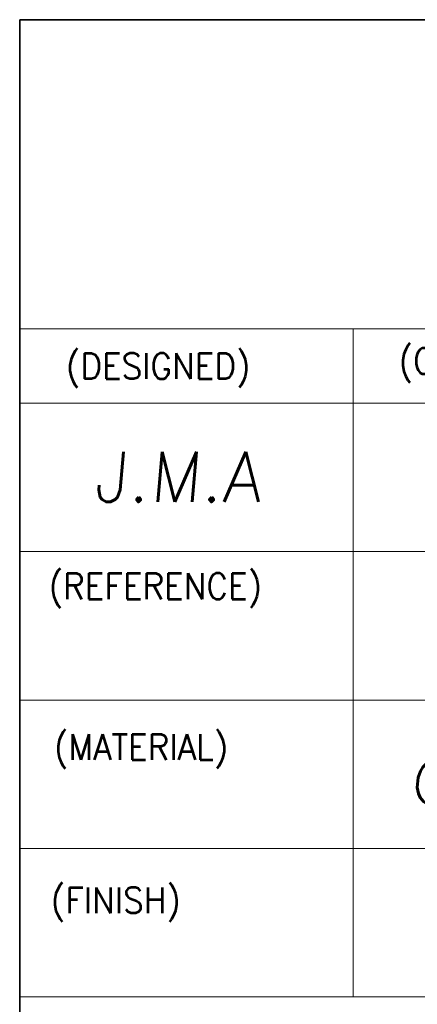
# Model space of a CAD drawing. Header units: millimetres. Extents: x 4497 to 11741, y 5958 to 12619.
# Tile 93 of 256: x 6597 to 6614, y 6486 to 6529. Entities that reach past the tile are written whole.
import ezdxf
from ezdxf.enums import TextEntityAlignment as Align

# ---------------------------------------------------------------- set-up
doc = ezdxf.new("R2010")
doc.units = ezdxf.units.MM
doc.header["$LTSCALE"] = 0.8
doc.layers.get('0').update_dxf_attribs({"linetype": 'CONTINUOUS', "lineweight": 0})
doc.layers.add('2', color=3, linetype='CONTINUOUS', lineweight=0)
doc.styles.get("Standard").update_dxf_attribs({"font": 'romans.shx', "width": 0.8, "oblique": 5, "bigfont": 'whgtxt.shx'})

msp = doc.modelspace()

# ---------------------------------------------------------------- linework, layer by layer
at = {"color": 7, "linetype": 'Continuous', "lineweight": 35}
for p, q in [((6596.613, 6529.074), (6672.072, 6529.074)), ((6596.613, 6466.191), (6596.613, 6529.074))]:
    msp.add_line(p, q, dxfattribs=at)
at = {"color": 7, "linetype": 'Continuous'}
for p, q in [((6596.613, 6515.403), (6672.072, 6515.403)), ((6611.376, 6485.876), (6611.376, 6515.403)), ((6596.613, 6512.123), (6640.904, 6512.123)), ((6596.613, 6505.561), (6672.072, 6505.561)), ((6596.613, 6498.999), (6658.482, 6498.999)), ((6596.613, 6492.438), (6672.072, 6492.438)), ((6596.613, 6485.876), (6672.072, 6485.876))]:
    msp.add_line(p, q, dxfattribs=at)

# ---------------------------------------------------------------- texts
at = {"color": 7, "linetype": 'Continuous', "width": 0.933333}
for s, height, p in [('(CHECKED)', 1.1408, (6613.385, 6514.556)), ('(DESIGNED)', 1.1408, (6598.658, 6514.333)), ('(REFERENCE)', 1.14083, (6597.896, 6504.602)), ('(MATERIAL)', 1.1408, (6598.128, 6497.492)), ('(FINISH)', 1.1408, (6597.992, 6490.72))]:
    msp.add_text(s, height=height, dxfattribs=at).set_placement(p, align=Align.TOP_LEFT)
at = {"layer": '2', "linetype": 'Continuous', "oblique": 5}
for s, height, p in [('J.M.A', 2.2157, (6599.876, 6507.757)), ('GA 1.0T', 1.8777, (6613.91, 6494.418))]:
    msp.add_text(s, height=height, dxfattribs=at).set_placement(p)

doc.saveas('drawing.dxf')
